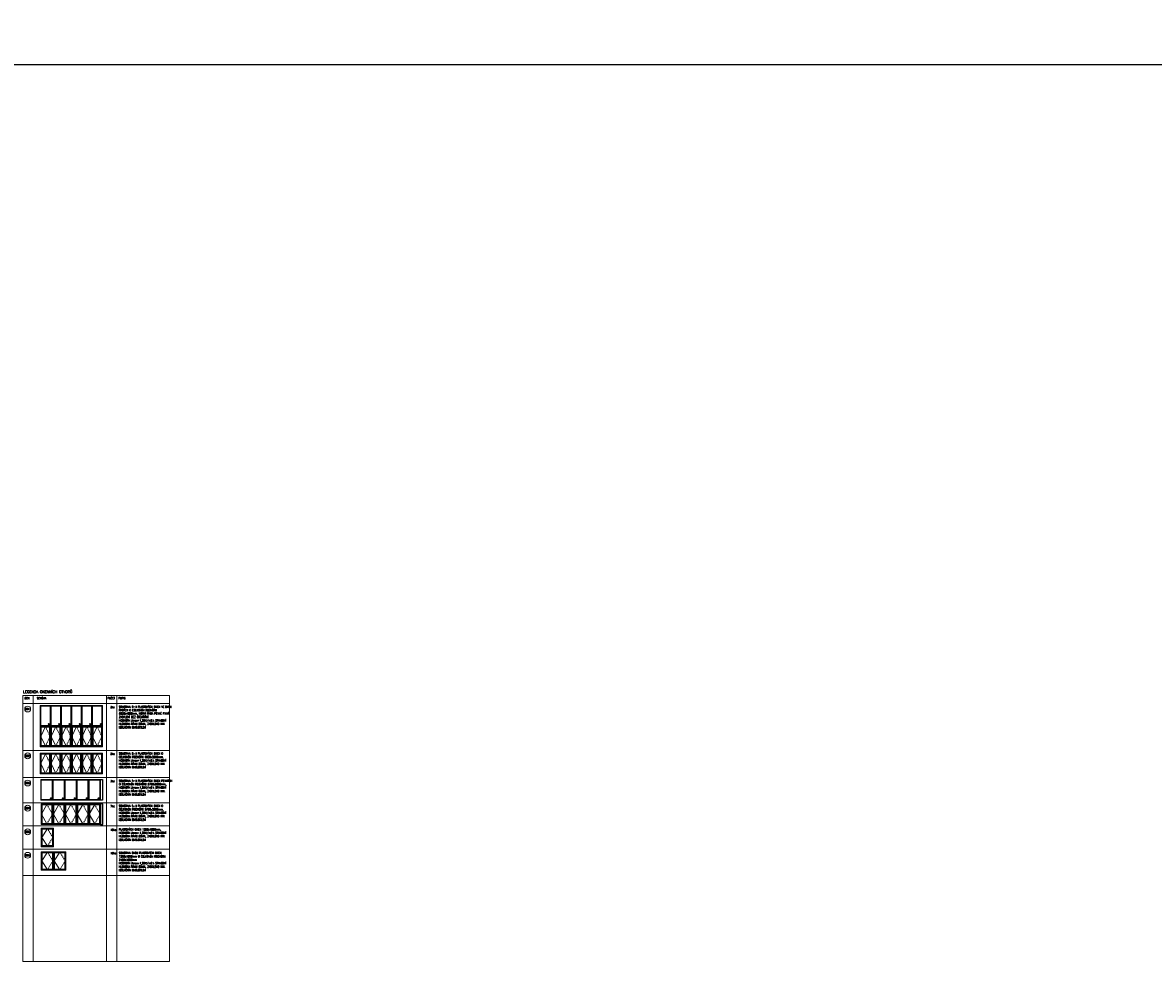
# Model space of a CAD drawing. Header units: millimetres. Extents: x -485339 to 350584, y -1189934 to 0.
# Tile 156 of 178: x 46097 to 155877, y -1018778 to -925834. Entities that reach past the tile are written whole.
import ezdxf
from ezdxf.enums import TextEntityAlignment as Align

# ---------------------------------------------------------------- set-up
doc = ezdxf.new("R2010")
doc.units = ezdxf.units.MM
doc.header["$LTSCALE"] = 10
doc.linetypes.add('ČÁRKOVANÁ', pattern=[19.05, 12.7, -6.35])
doc.layers.get('Defpoints').update_dxf_attribs({"color": 201})
for name, color, linetype, lineweight in [('N_okna', 10, 'Continuous', 18), ('N_popis_otvory', 10, 'Continuous', 18), ('St_kóty', 132, 'Continuous', 18), ('St_otvory_okna', 40, 'Continuous', 18), ('St_popis', 250, 'Continuous', 18)]:
    doc.layers.add(name, color=color, linetype=linetype, lineweight=lineweight)
doc.styles.add('Andy', font='arial.ttf')
doc.styles.add('ROMANS', font='romans.shx', dxfattribs={"width": 0.8})
doc.styles.get("Standard").update_dxf_attribs({"font": 'simplex.shx', "width": 0.8})
doc.dimstyles.new('stavebníM50 vnitřní', dxfattribs={"dimtxt": 100, "dimasz": 100, "dimexe": 50, "dimexo": 100, "dimgap": 30, "dimtad": 1, "dimdec": 0, "dimtxsty": 'Standard', "dimblk": 'OBLIQUE', "dimcen": 2.5, "dimclrd": 256, "dimclre": 256, "dimclrt": 256, "dimadec": 0, "dimazin": 0, "dimtfac": 1, "dimtdec": 0, "dimtmove": 2, "dimatfit": 2, "dimldrblk": 'OBLIQUE', "dimfxl": 250, "dimfxlon": 1, "dimlwd": -1, "dimlwe": -1, "dimarcsym": 0})

# ---------------------------------------------------------------- blocks, each defined once
blk = doc.blocks.new('_OBLIQUE')
at = {"color": 0, "linetype": 'ByBlock'}
blk.add_line((-0.5, -0.5), (0.5, 0.5), dxfattribs=at)
blk = doc.blocks.new('*D6094')
at = {"layer": 'Defpoints', "color": 0}
for p in [(73720, 0), (72570, -1094717), (73720, -1094717)]:
    blk.add_point(p, dxfattribs=at)
at = {"layer": 'St_kóty'}
for p, q in [((73720, -1094467), (73720, -1094767)), ((72570, -1094617), (72570, -1094667)), ((72570, -1094717), (73720, -1094717))]:
    blk.add_line(p, q, dxfattribs=at)
at = {"layer": 'St_kóty', "linetype": 'ByBlock', "xscale": 100, "yscale": 100, "zscale": 100, "rotation": 180}
blk.add_blockref('_OBLIQUE', (72570, -1094717), dxfattribs=at)
at = {"layer": 'St_kóty', "linetype": 'ByBlock', "xscale": 100, "yscale": 100, "zscale": 100}
blk.add_blockref('_OBLIQUE', (73720, -1094717), dxfattribs=at)
at = {"layer": 'St_kóty', "insert": (73145, -1094637), "char_height": 100, "attachment_point": 5}
blk.add_mtext('1150', dxfattribs=at)
blk = doc.blocks.new('G$C93397BA7')
at = {"layer": 'N_okna'}
for p, q in [((1005, 0), (0, 0)), ((0, 0), (0, -2000)), ((2010, 0), (1005, 0)), ((1005, 0), (1005, -2000)), ((1005, -2000), (1005, 0)), ((3015, 0), (2010, 0)), ((2010, 0), (2010, -2000)), ((2010, -2000), (2010, 0)), ((4020, 0), (3015, 0)), ((3015, 0), (3015, -2000)), ((3015, -2000), (3015, 0)), ((5025, 0), (4020, 0)), ((4020, 0), (4020, -2000)), ((4020, -2000), (4020, 0)), ((6030, 0), (5025, 0)), ((5025, 0), (5025, -2000)), ((5025, -2000), (5025, 0)), ((6030, -2000), (6030, 0)), ((502.5, -50), (50.25, -1000)), ((954.75, -50), (50.25, -50)), ((50.25, -50), (50.25, -1950)), ((50.25, -1000), (502.5, -1950)), ((904.5, -100), (100.5, -100)), ((100.5, -100), (100.5, -1900)), ((904.5, -1900), (904.5, -100)), ((954.75, -1950), (954.75, -50)), ((1507.5, -50), (1055.25, -1000)), ((1959.75, -50), (1055.25, -50)), ((1055.25, -50), (1055.25, -1950)), ((1055.25, -1000), (1507.5, -1950)), ((1909.5, -100), (1105.5, -100)), ((1105.5, -100), (1105.5, -1900)), ((1909.5, -1900), (1909.5, -100)), ((1959.75, -1950), (1959.75, -50)), ((2512.5, -50), (2060.25, -1000)), ((2964.75, -50), (2060.25, -50)), ((2060.25, -50), (2060.25, -1950)), ((2060.25, -1000), (2512.5, -1950)), ((2914.5, -100), (2110.5, -100)), ((2110.5, -100), (2110.5, -1900)), ((2914.5, -1900), (2914.5, -100)), ((2964.75, -1950), (2964.75, -50)), ((3517.5, -50), (3065.25, -1000)), ((3969.75, -50), (3065.25, -50)), ((3065.25, -50), (3065.25, -1950)), ((3065.25, -1000), (3517.5, -1950)), ((3919.5, -100), (3115.5, -100)), ((3115.5, -100), (3115.5, -1900)), ((3919.5, -1900), (3919.5, -100)), ((3969.75, -1950), (3969.75, -50)), ((4522.5, -50), (4070.25, -1000)), ((4974.75, -50), (4070.25, -50)), ((4070.25, -50), (4070.25, -1950)), ((4070.25, -1000), (4522.5, -1950)), ((4924.5, -100), (4120.5, -100)), ((4120.5, -100), (4120.5, -1900)), ((4924.5, -1900), (4924.5, -100)), ((4974.75, -1950), (4974.75, -50)), ((5527.5, -50), (5075.25, -1000)), ((5979.75, -50), (5075.25, -50)), ((5075.25, -50), (5075.25, -1950)), ((5075.25, -1000), (5527.5, -1950)), ((5929.5, -100), (5125.5, -100)), ((5125.5, -100), (5125.5, -1900)), ((5929.5, -1900), (5929.5, -100)), ((5979.75, -1950), (5979.75, -50)), ((0, -2000), (1005, -2000)), ((50.25, -1950), (954.75, -1950)), ((100.5, -1900), (904.5, -1900)), ((1005, -2000), (2010, -2000)), ((1055.25, -1950), (1959.75, -1950)), ((1105.5, -1900), (1909.5, -1900)), ((2010, -2000), (3015, -2000)), ((2060.25, -1950), (2964.75, -1950)), ((2110.5, -1900), (2914.5, -1900)), ((3015, -2000), (4020, -2000)), ((3065.25, -1950), (3969.75, -1950)), ((3115.5, -1900), (3919.5, -1900)), ((4020, -2000), (5025, -2000)), ((4070.25, -1950), (4974.75, -1950)), ((4120.5, -1900), (4924.5, -1900)), ((5025, -2000), (6030, -2000)), ((5075.25, -1950), (5979.75, -1950)), ((5125.5, -1900), (5929.5, -1900))]:
    blk.add_line(p, q, dxfattribs=at)
at = {"layer": 'N_okna', "linetype": 'ČÁRKOVANÁ'}
for p, q in [((502.5, -50), (954.75, -1000)), ((954.75, -1000), (502.5, -1950)), ((1507.5, -50), (1959.75, -1000)), ((1959.75, -1000), (1507.5, -1950)), ((2512.5, -50), (2964.75, -1000)), ((2964.75, -1000), (2512.5, -1950)), ((3517.5, -50), (3969.75, -1000)), ((3969.75, -1000), (3517.5, -1950)), ((4522.5, -50), (4974.75, -1000)), ((4974.75, -1000), (4522.5, -1950)), ((5527.5, -50), (5979.75, -1000)), ((5979.75, -1000), (5527.5, -1950))]:
    blk.add_line(p, q, dxfattribs=at)
blk = doc.blocks.new('G$C19E18317')
at = {"layer": 'N_okna'}
h = blk.add_hatch(color=256, dxfattribs=at)
h.dxf.hatch_style = 1
edge = h.paths.add_edge_path()
edge.add_ellipse((-5189, 189), major_axis=(66.3, 0), ratio=0.9950249, start_angle=0, end_angle=180)
edge.add_ellipse((-5189, 189), major_axis=(-66.3, 0), ratio=0.9950249, start_angle=0, end_angle=180)
h = blk.add_hatch(color=256, dxfattribs=at)
h.dxf.hatch_style = 1
edge = h.paths.add_edge_path()
edge.add_ellipse((-4184, 189), major_axis=(66.3, 0), ratio=0.9950249, start_angle=0, end_angle=180)
edge.add_ellipse((-4184, 189), major_axis=(-66.3, 0), ratio=0.9950249, start_angle=0, end_angle=180)
h = blk.add_hatch(color=256, dxfattribs=at)
h.dxf.hatch_style = 1
edge = h.paths.add_edge_path()
edge.add_ellipse((-3179, 189), major_axis=(66.3, 0), ratio=0.9950249, start_angle=0, end_angle=180)
edge.add_ellipse((-3179, 189), major_axis=(-66.3, 0), ratio=0.9950249, start_angle=0, end_angle=180)
h = blk.add_hatch(color=256, dxfattribs=at)
h.dxf.hatch_style = 1
edge = h.paths.add_edge_path()
edge.add_ellipse((-2174, 189), major_axis=(66.3, 0), ratio=0.9950249, start_angle=0, end_angle=180)
edge.add_ellipse((-2174, 189), major_axis=(-66.3, 0), ratio=0.9950249, start_angle=0, end_angle=180)
h = blk.add_hatch(color=256, dxfattribs=at)
h.dxf.hatch_style = 1
edge = h.paths.add_edge_path()
edge.add_ellipse((-1169, 189), major_axis=(66.3, 0), ratio=0.9950249, start_angle=0, end_angle=180)
edge.add_ellipse((-1169, 189), major_axis=(-66.3, 0), ratio=0.9950249, start_angle=0, end_angle=180)
h = blk.add_hatch(color=256, dxfattribs=at)
h.dxf.hatch_style = 1
edge = h.paths.add_edge_path()
edge.add_ellipse((-164, 189), major_axis=(66.3, 0), ratio=0.9950249, start_angle=0, end_angle=180)
edge.add_ellipse((-164, 189), major_axis=(-66.3, 0), ratio=0.9950249, start_angle=0, end_angle=180)
for p, q in [((-5025, 2000), (-6030, 2000)), ((-6030, 2000), (-6030, 0)), ((-5075, 1950), (-5980, 1950)), ((-5980, 1950), (-5980, 50)), ((-5075, 50), (-5075, 1950)), ((-4020, 2000), (-5025, 2000)), ((-5025, 2000), (-5025, 0)), ((-5025, 0), (-5025, 2000)), ((-4070, 1950), (-4975, 1950)), ((-4975, 1950), (-4975, 50)), ((-4070, 50), (-4070, 1950)), ((-3015, 2000), (-4020, 2000)), ((-4020, 2000), (-4020, 0)), ((-4020, 0), (-4020, 2000)), ((-3065, 1950), (-3970, 1950)), ((-3970, 1950), (-3970, 50)), ((-3065, 50), (-3065, 1950)), ((-2010, 2000), (-3015, 2000)), ((-3015, 2000), (-3015, 0)), ((-3015, 0), (-3015, 2000)), ((-2060, 1950), (-2965, 1950)), ((-2965, 1950), (-2965, 50)), ((-2060, 50), (-2060, 1950)), ((-1005, 2000), (-2010, 2000)), ((-2010, 2000), (-2010, 0)), ((-2010, 0), (-2010, 2000)), ((-1055, 1950), (-1960, 1950)), ((-1960, 1950), (-1960, 50)), ((-1055, 50), (-1055, 1950)), ((0, 2000), (-1005, 2000)), ((-1005, 2000), (-1005, 0)), ((-1005, 0), (-1005, 2000)), ((-50, 1950), (-955, 1950)), ((-955, 1950), (-955, 50)), ((-50, 50), (-50, 1950)), ((0, 0), (0, 2000)), ((-6030, 0), (-5025, 0)), ((-5980, 50), (-5075, 50)), ((-5025, 0), (-4020, 0)), ((-4975, 50), (-4070, 50)), ((-4020, 0), (-3015, 0)), ((-3970, 50), (-3065, 50)), ((-3015, 0), (-2010, 0)), ((-2965, 50), (-2060, 50)), ((-2010, 0), (-1005, 0)), ((-1960, 50), (-1055, 50)), ((-1005, 0), (0, 0)), ((-955, 50), (-50, 50))]:
    blk.add_line(p, q, dxfattribs=at)
for centre in [(-5189, 189), (-4184, 189), (-3179, 189), (-2174, 189), (-1169, 189), (-164, 189)]:
    blk.add_ellipse(centre, major_axis=(66.3, 0), ratio=0.9950249, dxfattribs=at)
blk = doc.blocks.new('G$C11531CCE')
at = {"layer": 'N_okna'}
h = blk.add_hatch(color=256, dxfattribs=at)
h.dxf.hatch_style = 1
edge = h.paths.add_edge_path()
edge.add_arc((-5021, 164), 63.6, 0, 360)
h = blk.add_hatch(color=256, dxfattribs=at)
h.dxf.hatch_style = 1
edge = h.paths.add_edge_path()
edge.add_arc((-3863, 164), 63.6, 0, 360)
h = blk.add_hatch(color=256, dxfattribs=at)
h.dxf.hatch_style = 1
edge = h.paths.add_edge_path()
edge.add_arc((-2705, 164), 63.6, 0, 360)
h = blk.add_hatch(color=256, dxfattribs=at)
h.dxf.hatch_style = 1
edge = h.paths.add_edge_path()
edge.add_arc((-1547, 164), 63.6, 0, 360)
h = blk.add_hatch(color=256, dxfattribs=at)
h.dxf.hatch_style = 1
edge = h.paths.add_edge_path()
edge.add_arc((-389, 164), 63.6, 0, 360)
at = {"layer": 'Defpoints'}
blk.add_lwpolyline([(0, 0), (-210, 0), (-210, 2000), (0, 2000)], close=True, dxfattribs=at)
at = {"layer": 'N_okna'}
for p, q in [((-6000, 2000), (-6000, 0)), ((-4842, 2000), (-6000, 2000)), ((-5950, 1950), (-5950, 50)), ((-4892, 1950), (-5950, 1950)), ((-4892, 50), (-4892, 1950)), ((-4842, 0), (-4842, 2000)), ((-4842, 2000), (-4842, 0)), ((-4842, 2000), (-4842, 0)), ((-3884, 2000), (-4842, 2000)), ((-4842, 2000), (-4842, 0)), ((-3684, 2000), (-4842, 2000)), ((-4792, 1950), (-4792, 50)), ((-3734, 1950), (-4792, 1950)), ((-2826, 2000), (-3884, 2000)), ((-3734, 50), (-3734, 1950)), ((-3684, 0), (-3684, 2000)), ((-3684, 2000), (-3684, 0)), ((-3684, 2000), (-3684, 0)), ((-3684, 2000), (-3684, 0)), ((-2526, 2000), (-3684, 2000)), ((-3634, 1950), (-3634, 50)), ((-2576, 1950), (-3634, 1950)), ((-1768, 2000), (-2826, 2000)), ((-2576, 50), (-2576, 1950)), ((-2526, 0), (-2526, 2000)), ((-2526, 2000), (-2526, 0)), ((-2526, 2000), (-2526, 0)), ((-2526, 2000), (-2526, 0)), ((-1368, 2000), (-2526, 2000)), ((-2476, 1950), (-2476, 50)), ((-1418, 1950), (-2476, 1950)), ((-710, 2000), (-1768, 2000)), ((-1418, 50), (-1418, 1950)), ((-1368, 0), (-1368, 2000)), ((-1368, 2000), (-1368, 0)), ((-1368, 2000), (-1368, 0)), ((-1368, 2000), (-1368, 0)), ((-210, 2000), (-1368, 2000)), ((-1318, 1950), (-1318, 50)), ((-260, 1950), (-1318, 1950)), ((-260, 50), (-260, 1950)), ((-210, 0), (-210, 2000)), ((-210, 2000), (-210, 0)), ((-210, 2000), (-210, 0)), ((-6000, 0), (-4842, 0)), ((-5950, 50), (-4892, 50)), ((-4842, 0), (-3684, 0)), ((-4792, 50), (-3734, 50)), ((-3684, 0), (-2526, 0)), ((-3634, 50), (-2576, 50)), ((-2526, 0), (-1368, 0)), ((-2476, 50), (-1418, 50)), ((-1368, 0), (-210, 0)), ((-1318, 50), (-260, 50))]:
    blk.add_line(p, q, dxfattribs=at)
blk.add_lwpolyline([(-6000, 0), (0, 0), (0, 2000), (-6000, 2000)], close=True, dxfattribs=at)
blk.add_lwpolyline([(-6000, 0), (0, 0), (0, 2000), (-6000, 2000)], close=True, dxfattribs=at)
for centre in [(-5021, 164), (-3863, 164), (-2705, 164), (-1547, 164), (-389, 164)]:
    blk.add_circle(centre, 63.6, dxfattribs=at)
blk = doc.blocks.new('G$C858BC952')
at = {"layer": 'Defpoints'}
blk.add_lwpolyline([(5790, 0), (6000, 0), (6000, 2000), (5790, 2000)], close=True, dxfattribs=at)
at = {"layer": 'N_okna'}
for p, q in [((0, 2000), (0, 0)), ((1158, 2000), (0, 2000)), ((50, 1950), (50, 50)), ((1108, 1950), (50, 1950)), ((579, 1950), (50, 1000)), ((100, 1900), (100, 100)), ((1058, 1900), (100, 1900)), ((1058, 100), (1058, 1900)), ((1108, 50), (1108, 1950)), ((1158, 0), (1158, 2000)), ((1158, 2000), (1158, 0)), ((2000, 2000), (1158, 2000)), ((1208, 1950), (1208, 50)), ((2266, 1950), (1208, 1950)), ((1737, 1950), (1208, 1000)), ((1258, 1900), (1258, 100)), ((2216, 1900), (1258, 1900)), ((3000, 2000), (2000, 2000)), ((2216, 100), (2216, 1900)), ((2266, 50), (2266, 1950)), ((2316, 0), (2316, 2000)), ((2316, 2000), (2316, 0)), ((2366, 1950), (2366, 50)), ((3424, 1950), (2366, 1950)), ((2895, 1950), (2366, 1000)), ((2416, 1900), (2416, 100)), ((3374, 1900), (2416, 1900)), ((4000, 2000), (3000, 2000)), ((3374, 100), (3374, 1900)), ((3424, 50), (3424, 1950)), ((3474, 0), (3474, 2000)), ((3474, 2000), (3474, 0)), ((3524, 1950), (3524, 50)), ((4582, 1950), (3524, 1950)), ((4053, 1950), (3524, 1000)), ((3574, 1900), (3574, 100)), ((4532, 1900), (3574, 1900)), ((5000, 2000), (4000, 2000)), ((4532, 100), (4532, 1900)), ((4582, 50), (4582, 1950)), ((4632, 0), (4632, 2000)), ((4632, 2000), (4632, 0)), ((4682, 1950), (4682, 50)), ((5740, 1950), (4682, 1950)), ((5211, 1950), (4682, 1000)), ((4732, 1900), (4732, 100)), ((5690, 1900), (4732, 1900)), ((5790, 2000), (5000, 2000)), ((5690, 100), (5690, 1900)), ((5740, 50), (5740, 1950)), ((5790, 0), (5790, 2000)), ((0, 0), (1158, 0)), ((50, 1000), (579, 50)), ((50, 50), (1108, 50)), ((100, 100), (1058, 100)), ((1158, 0), (2316, 0)), ((1208, 1000), (1737, 50)), ((1208, 50), (2266, 50)), ((1258, 100), (2216, 100)), ((2316, 0), (3474, 0)), ((2366, 1000), (2895, 50)), ((2366, 50), (3424, 50)), ((2416, 100), (3374, 100)), ((3474, 0), (4632, 0)), ((3524, 1000), (4053, 50)), ((3524, 50), (4582, 50)), ((3574, 100), (4532, 100)), ((4632, 0), (5790, 0)), ((4682, 1000), (5211, 50)), ((4682, 50), (5740, 50)), ((4732, 100), (5690, 100))]:
    blk.add_line(p, q, dxfattribs=at)
at = {"layer": 'N_okna', "linetype": 'ČÁRKOVANÁ'}
for p, q in [((579, 1950), (1108, 1000)), ((1737, 1950), (2266, 1000)), ((2895, 1950), (3424, 1000)), ((4053, 1950), (4582, 1000)), ((5211, 1950), (5740, 1000)), ((1108, 1000), (579, 50)), ((2266, 1000), (1737, 50)), ((3424, 1000), (2895, 50)), ((4582, 1000), (4053, 50)), ((5740, 1000), (5211, 50))]:
    blk.add_line(p, q, dxfattribs=at)
blk = doc.blocks.new('G$C234DA3A5')
at = {"layer": 'St_otvory_okna', "color": 0}
for points in [[(0, 0), (1200, 0), (1200, 1800), (0, 1800)], [(50, 50), (1150, 50), (1150, 1750), (50, 1750)], [(100, 100), (1100, 100), (1100, 1700), (100, 1700)]]:
    blk.add_lwpolyline(points, close=True, dxfattribs=at)
blk.add_lwpolyline([(600, 50), (50, 900), (600, 1750)], dxfattribs=at)
at = {"layer": 'St_otvory_okna', "color": 0, "linetype": 'ČÁRKOVANÁ'}
blk.add_lwpolyline([(600, 50), (1150, 900), (600, 1750)], dxfattribs=at)

msp = doc.modelspace()

# ---------------------------------------------------------------- linework, layer by layer
at = {"layer": 'Defpoints'}
msp.add_lwpolyline([(-480994, -929890.9), (286897.8, -929890.9), (286897.8, -1189933.9), (-480994, -1189933.9)], close=True, dxfattribs=at)
at = {"layer": 'N_popis_otvory'}
for centre in [(46586.5, -992515.6), (46586.5, -997066.2), (46586.5, -999705.8), (46586.5, -1002150.5), (46586.5, -1004435.7), (46586.5, -1006721)]:
    msp.add_circle(centre, 283.2, dxfattribs=at)
at = {"layer": 'St_popis'}
for points in [[(46110.1, -991184.4), (46110.1, -1017027)], [(46110.1, -991184.4), (60341.4, -991184.4)], [(47110.1, -991184.4), (47110.1, -1017027)], [(54241.4, -991184.4), (54241.4, -1017027)], [(55241.4, -991184.4), (55241.4, -1017027)], [(60341.4, -991184.4), (60341.4, -1017027)], [(46110.1, -991983.4), (60341.4, -991983.4)], [(46110.1, -996534), (60341.4, -996534)], [(46110.1, -999173.6), (60341.4, -999173.6)], [(46110.1, -1001618.3), (60341.4, -1001618.3)], [(46110.1, -1003850.4), (60341.4, -1003850.4)], [(46110.1, -1006135.7), (60341.4, -1006135.7)], [(46110.1, -1008697.8), (60341.4, -1008697.8)], [(46110.1, -1017027), (60341.4, -1017027)]]:
    msp.add_lwpolyline(points, dxfattribs=at)

# ---------------------------------------------------------------- block references
at = {"layer": 'N_okna'}
for name, p in [('G$C19E18317', (53840, -994173.2)), ('G$C93397BA7', (47810, -994173.2)), ('G$C93397BA7', (47810, -996812.8)), ('G$C11531CCE', (53862.1, -1001359.8)), ('G$C858BC952', (47883.3, -1003732)), ('G$C234DA3A5', (47899.3, -1005885.6)), ('G$C234DA3A5', (47899.3, -1008170.9)), ('G$C234DA3A5', (49099.3, -1008170.9))]:
    msp.add_blockref(name, p, dxfattribs=at)

# ---------------------------------------------------------------- texts
at = {"layer": 'N_popis_otvory', "width": 0.8}
for s, p in [('O01', (46586.5, -992515.6)), ('O02', (46586.5, -997066.2)), ('O03', (46586.5, -999705.8)), ('O04', (46586.5, -1002150.5)), ('O05', (46586.5, -1004435.7)), ('O06', (46586.5, -1006721))]:
    msp.add_text(s, height=180, dxfattribs=at).set_placement(p, align=Align.MIDDLE_CENTER)
at = {"layer": 'St_popis', "insert": (46139.4, -990712), "char_height": 250, "attachment_point": 1, "style": 'Andy'}
msp.add_mtext('{\\Fromand|c0;LEGENDA OKENNÍCH OTVORŮ}', dxfattribs=at)
at = {"layer": 'St_popis', "char_height": 200, "attachment_point": 1, "style": 'ROMANS'}
for s, insert, width in [('{\\W0.7;\\A1;\\Fsimplex.shx|c238;SCHÉMA}', (47471.8, -991369.5), 4751.872), ('{\\W0.7;\\A1;\\Fsimplex.shx|c238;OZN.}', (46288.5, -991369.5), 4751.872), ('{\\W0.7;\\A1;\\Fsimplex.shx|c238;POČET}', (54346, -991369.5), 4751.872), ('2ks', (54619, -992221.3), 556.267), ('{\\W0.7;\\A1;\\Fsimplex.shx|c238;POPIS}', (55411.7, -991369.5), 4751.872), ('{\\W0.7;\\A1;\\Fsimplex.shx|c238;SOUSTAVA 6-tI PLASTOVÝCH OKEN VE DVOU ŘADÁCH O CELKOVÉM ROZMĚRU 6030x4000mm, HORNÍ ŘADA PEVNÉ FIXNÍ ZASKLENÍ BEZ OTEVÍRÁNÍ\\PHODNOTA Umax=1,20W/m2.k STAVEBNÍ HLOUBKA RÁMU 82MM, ZASKLENO MIN. IZOLAČNÍM DVOJSKLEM}', (55452.5, -992190.7), 4745.327), ('2ks', (54619, -996771.9), 556.267), ('{\\W0.7;\\A1;\\Fsimplex.shx|c238;SOUSTAVA 6-tI PLASTOVÝCH OKEN O CELKOVÉM ROZMĚRU 6030x2000mm,  \\PHODNOTA Umax=1,20W/m2.k STAVEBNÍ HLOUBKA RÁMU 82MM, ZASKLENO MIN. IZOLAČNÍM DVOJSKLEM}', (55452.5, -996741.3), 4745.327), ('3ks', (54619, -999411.5), 556.267), ('{\\W0.7;\\A1;\\Fsimplex.shx|c238;SOUSTAVA 5-tI PLASTOVÝCH OKEN PEVNÝCH O CELKOVÉM ROZMĚRU 5790x2000mm, \\PHODNOTA Umax=1,20W/m2.k STAVEBNÍ HLOUBKA RÁMU 82MM, ZASKLENO MIN. IZOLAČNÍM DVOJSKLEM}', (55452.5, -999380.8), 4745.327), ('7ks', (54619, -1001856.2), 556.267), ('{\\W0.7;\\A1;\\Fsimplex.shx|c238;SOUSTAVA 5-tI PLASTOVÝCH OKEN O CELKOVÉM ROZMĚRU 5790x2000mm, \\PHODNOTA Umax=1,20W/m2.k STAVEBNÍ HLOUBKA RÁMU 82MM, ZASKLENO MIN. IZOLAČNÍM DVOJSKLEM}', (55452.5, -1001825.6), 4745.327), ('10ks', (54619, -1004141.5), 556.267), ('{\\W0.7;\\A1;\\Fsimplex.shx|c238;PLASTOVÝCH OKEN 1200x1800mm, \\PHODNOTA Umax=1,20W/m2.k STAVEBNÍ HLOUBKA RÁMU 82MM, ZASKLENO MIN. IZOLAČNÍM DVOJSKLEM}', (55452.5, -1004110.8), 4745.327), ('10ks', (54619, -1006426.8), 556.267), ('{\\W0.7;\\A1;\\Fsimplex.shx|c238;SOUSTAVA DVOU PLASTOVÝCH OKEN 1200x1800mm O CELKOVÉM ROZMĚRU 2400x1800mm\\PHODNOTA Umax=1,20W/m2.k STAVEBNÍ HLOUBKA RÁMU 82MM, ZASKLENO MIN. IZOLAČNÍM DVOJSKLEM}', (55452.5, -1006396.1), 4745.327)]:
    msp.add_mtext(s, dxfattribs=dict(at, insert=insert, width=width))

# ---------------------------------------------------------------- dimensions: what is measured, and where the dimension line sits
at = {"layer": 'St_kóty'}
dim = msp.add_linear_dim(base=(73720.2, -1094716.8), p1=(72570.2, -1094716.8), p2=(73720.2, 0), dimstyle='stavebníM50 vnitřní', dxfattribs=at)
dim.commit()
dim.dimension.update_dxf_attribs({"geometry": '*D6094', "text_midpoint": (73145.2, -1094636.8)})

doc.saveas('drawing.dxf')
